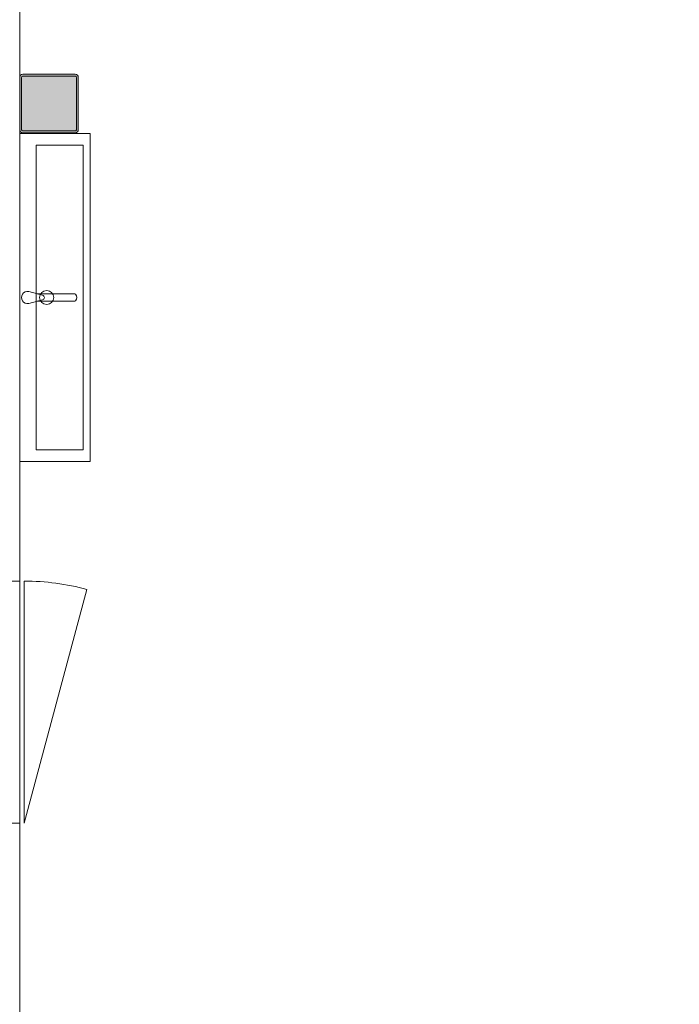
# Model space of a CAD drawing. Header units: millimetres. Extents: x -850 to 154668, y -80411 to 71019.
# Tile 162 of 236: x 34700 to 37517, y 46237 to 50441. Entities that reach past the tile are written whole.
import ezdxf

# ---------------------------------------------------------------- set-up
doc = ezdxf.new("R2010")
doc.units = ezdxf.units.MM
doc.header["$MEASUREMENT"] = 0
for name, color, linetype in [('New_22 NC Binnenwanden', 7, 'Continuous'), ('New_22 NC Binnenwanden Deuren', 7, 'Continuous'), ('New_74 Sanitair', 7, 'Continuous'), ('New_Z Ruimtefuncties Zone omranding', 7, 'Continuous'), ('S-COLS-____-OTLN.RVT S', 7, 'Continuous'), ('S-COLS-____-OTLN.RVT S 2D arcering', 7, 'Continuous')]:
    doc.layers.add(name, color=color, linetype=linetype)

# ---------------------------------------------------------------- blocks, each defined once
blk = doc.blocks.new('Wasbak meervoudig 22')
at = {"layer": 'New_74 Sanitair', "color": 1, "linetype": 'Continuous', "lineweight": 0}
for p, q in [((-700, 0), (700, 0)), ((-700, -300), (-700, 0)), ((700, -300), (700, 0)), ((-26, -38), (-9.9, -96.8)), ((9.9, -96.8), (26, -38)), ((650, -70), (-650, -70)), ((-650, -70), (-650, -270)), ((-15.9, -74.8), (-15.9, -233)), ((-9.9, -96.8), (-15.9, -74.8)), ((16, -74.4), (9.9, -96.8)), ((16, -233), (16, -74.4)), ((650, -270), (650, -70)), ((-650, -270), (650, -270)), ((-700, -300), (700, -300))]:
    blk.add_line(p, q, dxfattribs=at)
blk.add_circle((0, -114.8), 30, dxfattribs=at)
for centre, radius, start, end in [((0, -33.4), 26.4, 349.9738, 190.0262), ((0, -95), 10, 190.3544, 349.6456), ((0, -95), 10, 190.3544, 349.6456), ((-8.8, -232.9), 7.1, 181.1876, 218.9257), ((0.1, -221.9), 21.1, 226.9876, 313.0124), ((9, -232.9), 6.96, 320.6242, 359.1921)]:
    blk.add_arc(centre, radius, start, end, dxfattribs=at)
blk = doc.blocks.new('Column 50[50]_1', base_point=(0.5, 3))
at = {"layer": 'S-COLS-____-OTLN.RVT S 2D arcering', "linetype": 'Continuous', "lineweight": 0, "true_color": 0x778488}
h = blk.add_hatch(color=8, dxfattribs=at)
h.paths.add_polyline_path([(34700.5, 49971), (34701.5, 49966), (34704.3, 49961.8), (34708.5, 49959), (34713.5, 49958), (34937.5, 49958), (34942.5, 49959), (34946.7, 49961.8), (34949.5, 49966), (34950.5, 49971), (34950.5, 50195), (34949.5, 50199.9), (34946.7, 50204.2), (34942.5, 50207), (34937.5, 50208), (34713.5, 50208), (34708.5, 50207), (34704.3, 50204.2), (34701.5, 50199.9), (34700.5, 50195)])
h.paths.add_polyline_path([(34937.5, 49966), (34713.5, 49966), (34711.6, 49966.3), (34710, 49967.4), (34708.9, 49969), (34708.5, 49971), (34708.5, 50195), (34708.9, 50196.9), (34710, 50198.5), (34711.6, 50199.6), (34713.5, 50200), (34937.5, 50200), (34939.4, 50199.6), (34941.1, 50198.5), (34942.1, 50196.9), (34942.5, 50195), (34942.5, 49971), (34942.1, 49969), (34941.1, 49967.4), (34939.4, 49966.3)], flags=0)
blk.add_hatch(color=8, dxfattribs=at).paths.add_polyline_path([(34937.5, 50200), (34713.5, 50200), (34711.6, 50199.6), (34710, 50198.5), (34708.9, 50196.9), (34708.5, 50195), (34708.5, 49971), (34708.9, 49969), (34710, 49967.4), (34711.6, 49966.3), (34713.5, 49966), (34937.5, 49966), (34939.4, 49966.3), (34941.1, 49967.4), (34942.1, 49969), (34942.5, 49971), (34942.5, 50195), (34942.1, 50196.9), (34941.1, 50198.5), (34939.4, 50199.6)])
at = {"layer": 'S-COLS-____-OTLN.RVT S', "color": 1, "linetype": 'Continuous', "lineweight": 0}
for p, q in [((34701.5, 50199.9), (34700.5, 50195)), ((34700.5, 50195), (34700.5, 49971)), ((34704.3, 50204.2), (34701.5, 50199.9)), ((34708.5, 50207), (34704.3, 50204.2)), ((34713.5, 50208), (34708.5, 50207)), ((34708.5, 50195), (34708.9, 50196.9)), ((34708.5, 49971), (34708.5, 50195)), ((34708.9, 50196.9), (34710, 50198.5)), ((34710, 50198.5), (34711.6, 50199.6)), ((34711.6, 50199.6), (34713.5, 50200)), ((34937.5, 50208), (34713.5, 50208)), ((34713.5, 50200), (34937.5, 50200)), ((34942.5, 50207), (34937.5, 50208)), ((34937.5, 50200), (34939.4, 50199.6)), ((34939.4, 50199.6), (34941.1, 50198.5)), ((34941.1, 50198.5), (34942.1, 50196.9)), ((34942.1, 50196.9), (34942.5, 50195)), ((34946.7, 50204.2), (34942.5, 50207)), ((34942.5, 50195), (34942.5, 49971)), ((34949.5, 50199.9), (34946.7, 50204.2)), ((34950.5, 50195), (34949.5, 50199.9)), ((34950.5, 49971), (34950.5, 50195)), ((34700.5, 49971), (34701.5, 49966)), ((34701.5, 49966), (34704.3, 49961.8)), ((34704.3, 49961.8), (34708.5, 49959)), ((34708.9, 49969), (34708.5, 49971)), ((34708.5, 49959), (34713.5, 49958)), ((34710, 49967.4), (34708.9, 49969)), ((34711.6, 49966.3), (34710, 49967.4)), ((34713.5, 49966), (34711.6, 49966.3)), ((34937.5, 49966), (34713.5, 49966)), ((34713.5, 49958), (34937.5, 49958)), ((34939.4, 49966.3), (34937.5, 49966)), ((34937.5, 49958), (34942.5, 49959)), ((34941.1, 49967.4), (34939.4, 49966.3)), ((34942.1, 49969), (34941.1, 49967.4)), ((34942.5, 49971), (34942.1, 49969)), ((34942.5, 49959), (34946.7, 49961.8)), ((34946.7, 49961.8), (34949.5, 49966)), ((34949.5, 49966), (34950.5, 49971))]:
    blk.add_line(p, q, dxfattribs=at)
blk = doc.blocks.new('D1 22_12')
at = {"layer": 'New_22 NC Binnenwanden Deuren', "color": 1, "linetype": 'Continuous', "lineweight": 0}
for q in [(-481.8, 267.6), (-517, 0)]:
    blk.add_line((517, 0), q, dxfattribs=at)
at = {"layer": 'New_22 NC Binnenwanden Deuren', "color": 7, "linetype": 'Continuous', "lineweight": 0}
for p, q in [((-517, -20), (-517, -120)), ((-517, -20), (-517, -120)), ((517, -20), (517, -120)), ((517, -20), (517, -120))]:
    blk.add_line(p, q, dxfattribs=at)
at = {"layer": 'New_22 NC Binnenwanden Deuren', "color": 1, "linetype": 'Continuous', "lineweight": 0}
blk.add_arc((517, 0), 1034, 165, 180, dxfattribs=at)
blk = doc.blocks.new('Wall_661_1', base_point=(34700, 49300.2))
at = {"layer": 'New_22 NC Binnenwanden Deuren', "color": 1, "linetype": 'Continuous', "lineweight": 0, "zscale": 1000, "rotation": 269.9999998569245}
blk.add_blockref('D1 22_12', (34720, 47527.2), dxfattribs=at)

msp = doc.modelspace()

# ---------------------------------------------------------------- linework, layer by layer
at = {"layer": 'New_Z Ruimtefuncties Zone omranding', "color": 203, "linetype": 'Continuous', "lineweight": 0, "true_color": 0xb07cd8, "flags": 128}
msp.add_lwpolyline([(34700.7, 44905.9), (41040.2, 44905.9), (41040.2, 49955), (41040.2, 50205), (41040.2, 53640), (41040.2, 53905), (34925, 53905), (34700.7, 53905), (34700.7, 50205), (34700.7, 45005)], close=True, dxfattribs=at)

# ---------------------------------------------------------------- block references
at = {"layer": 'New_22 NC Binnenwanden', "color": 8, "lineweight": 0, "true_color": 0x778488}
msp.add_blockref('Wall_661_1', (34700, 49300.2), dxfattribs=at)
at = {"layer": 'New_74 Sanitair', "color": 1, "linetype": 'Continuous', "lineweight": 0, "xscale": -1, "zscale": 1000, "rotation": 90}
msp.add_blockref('Wasbak meervoudig 22', (34700.7, 49255), dxfattribs=at)
at = {"layer": 'S-COLS-____-OTLN.RVT S', "color": 1, "linetype": 'Continuous', "lineweight": 0}
msp.add_blockref('Column 50[50]_1', (0.5, 3), dxfattribs=at)

doc.saveas('drawing.dxf')
